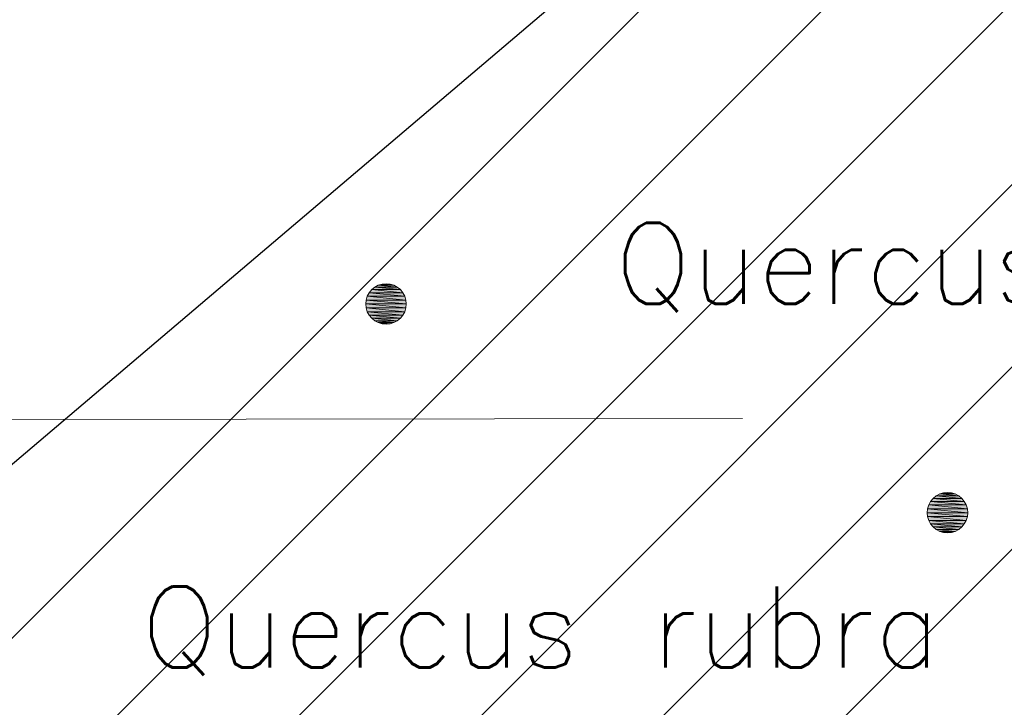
# Model space of a CAD drawing. Header units: metres. Extents: x 102764 to 106916, y 385369 to 392749.
# Tile 32 of 77: x 102847.05 to 102859.18, y 385584.98 to 385593.45. Entities that reach past the tile are written whole.
import ezdxf
from ezdxf.enums import TextEntityAlignment as Align

# ---------------------------------------------------------------- set-up
doc = ezdxf.new("R2010")
doc.units = ezdxf.units.M
for name, color, linetype, lineweight in [('0-BEPLANTING', 14, 'Continuous', 30), ('0-GRAS OM SPORTVELDEN', 2, 'Continuous', 30), ('0-GRAS SPORTVELDEN', 3, 'Continuous', 30), ('B-WE-GW-TALUD_KRUIN-G', 70, 'Continuous', 13), ('Bomen', 84, 'Continuous', 0), ('Boomsoort', 10, 'Continuous', 0)]:
    doc.layers.add(name, color=color, linetype=linetype, lineweight=lineweight)
doc.styles.get("Standard").update_dxf_attribs({"font": 'NLCS-ISO.ttf'})
doc.styles.add('Style-txt', font='txt.shx')
doc.dimstyles.get("Standard").update_dxf_attribs({"dimtxt": 0.18, "dimasz": 0.18, "dimexe": 0.18, "dimexo": 0.0625, "dimgap": 0.09, "dimtad": 0, "dimtih": 1, "dimtoh": 1, "dimdec": 4, "dimzin": 0, "dimdsep": 46, "dimtxsty": 'Standard', "dimcen": 0.09, "dimadec": 0, "dimazin": 0, "dimtfac": 1, "dimtdec": 4, "dimtofl": 0, "dimtmove": 0, "dimatfit": 3, "dimfxl": 1, "dimtolj": 1, "dimtzin": 0, "dimarcsym": 0})
pattern_1 = [(45, (0, 0), (-1.122532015, 1.122532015), [])]

# ---------------------------------------------------------------- blocks, each defined once
blk = doc.blocks.new('MPOLYGON_34')
at = {"layer": 'Bomen', "flags": 128}
for points in [[(102851.39, 385590.126), (102851.358, 385590.088), (102851.774, 385590.088)], [(102851.427, 385590.157), (102851.39, 385590.126), (102851.743, 385590.126)], [(102851.39, 385590.126), (102851.743, 385590.126), (102851.774, 385590.088)], [(102851.471, 385590.18), (102851.427, 385590.157), (102851.705, 385590.157)], [(102851.427, 385590.157), (102851.705, 385590.157), (102851.743, 385590.126)], [(102851.518, 385590.195), (102851.471, 385590.18), (102851.662, 385590.18)], [(102851.471, 385590.18), (102851.662, 385590.18), (102851.705, 385590.157)], [(102851.566, 385590.199), (102851.518, 385590.195), (102851.615, 385590.195)], [(102851.518, 385590.195), (102851.615, 385590.195), (102851.662, 385590.18)], [(102851.321, 385589.998), (102851.316, 385589.949), (102851.816, 385589.949)], [(102851.335, 385590.045), (102851.321, 385589.998), (102851.812, 385589.998)], [(102851.321, 385589.998), (102851.812, 385589.998), (102851.816, 385589.949)], [(102851.358, 385590.088), (102851.335, 385590.045), (102851.797, 385590.045)], [(102851.335, 385590.045), (102851.797, 385590.045), (102851.812, 385589.998)], [(102851.358, 385590.088), (102851.774, 385590.088), (102851.797, 385590.045)], [(102851.316, 385589.949), (102851.321, 385589.901), (102851.812, 385589.901)], [(102851.316, 385589.949), (102851.816, 385589.949), (102851.812, 385589.901)], [(102851.321, 385589.901), (102851.335, 385589.854), (102851.797, 385589.854)], [(102851.321, 385589.901), (102851.812, 385589.901), (102851.797, 385589.854)], [(102851.335, 385589.854), (102851.358, 385589.811), (102851.774, 385589.811)], [(102851.335, 385589.854), (102851.797, 385589.854), (102851.774, 385589.811)], [(102851.358, 385589.811), (102851.39, 385589.773), (102851.743, 385589.773)], [(102851.358, 385589.811), (102851.774, 385589.811), (102851.743, 385589.773)], [(102851.39, 385589.773), (102851.427, 385589.742), (102851.705, 385589.742)], [(102851.39, 385589.773), (102851.743, 385589.773), (102851.705, 385589.742)], [(102851.427, 385589.742), (102851.471, 385589.719), (102851.662, 385589.719)], [(102851.427, 385589.742), (102851.705, 385589.742), (102851.662, 385589.719)], [(102851.471, 385589.719), (102851.518, 385589.704), (102851.615, 385589.704)], [(102851.471, 385589.719), (102851.662, 385589.719), (102851.615, 385589.704)], [(102851.518, 385589.704), (102851.615, 385589.704), (102851.566, 385589.699)]]:
    blk.add_lwpolyline(points, close=True, dxfattribs=at)
at = {"layer": 'Bomen', "color": 74, "true_color": 0x55aa00, "flags": 128}
for points in [[(102851.358, 385590.088), (102851.39, 385590.126)], [(102851.39, 385590.126), (102851.427, 385590.157)], [(102851.427, 385590.157), (102851.471, 385590.18)], [(102851.471, 385590.18), (102851.518, 385590.195)], [(102851.518, 385590.195), (102851.566, 385590.199)], [(102851.566, 385590.199), (102851.615, 385590.195)], [(102851.615, 385590.195), (102851.662, 385590.18)], [(102851.662, 385590.18), (102851.705, 385590.157)], [(102851.705, 385590.157), (102851.743, 385590.126)], [(102851.743, 385590.126), (102851.774, 385590.088)], [(102851.316, 385589.949), (102851.321, 385589.998)], [(102851.321, 385589.998), (102851.335, 385590.045)], [(102851.335, 385590.045), (102851.358, 385590.088)], [(102851.774, 385590.088), (102851.797, 385590.045)], [(102851.797, 385590.045), (102851.812, 385589.998)], [(102851.812, 385589.998), (102851.816, 385589.949)], [(102851.321, 385589.901), (102851.316, 385589.949)], [(102851.335, 385589.854), (102851.321, 385589.901)], [(102851.812, 385589.901), (102851.797, 385589.854)], [(102851.816, 385589.949), (102851.812, 385589.901)], [(102851.358, 385589.811), (102851.335, 385589.854)], [(102851.39, 385589.773), (102851.358, 385589.811)], [(102851.427, 385589.742), (102851.39, 385589.773)], [(102851.743, 385589.773), (102851.705, 385589.742)], [(102851.774, 385589.811), (102851.743, 385589.773)], [(102851.797, 385589.854), (102851.774, 385589.811)], [(102851.471, 385589.719), (102851.427, 385589.742)], [(102851.518, 385589.704), (102851.471, 385589.719)], [(102851.566, 385589.699), (102851.518, 385589.704)], [(102851.615, 385589.704), (102851.566, 385589.699)], [(102851.662, 385589.719), (102851.615, 385589.704)], [(102851.705, 385589.742), (102851.662, 385589.719)]]:
    blk.add_lwpolyline(points, dxfattribs=at)
at = {"layer": 'Bomen'}
for points in [[(102851.39, 385590.126), (102851.358, 385590.088), (102851.774, 385590.088)], [(102851.427, 385590.157), (102851.39, 385590.126), (102851.743, 385590.126)], [(102851.39, 385590.126), (102851.743, 385590.126), (102851.774, 385590.088)], [(102851.471, 385590.18), (102851.427, 385590.157), (102851.705, 385590.157)], [(102851.427, 385590.157), (102851.705, 385590.157), (102851.743, 385590.126)], [(102851.518, 385590.195), (102851.471, 385590.18), (102851.662, 385590.18)], [(102851.471, 385590.18), (102851.662, 385590.18), (102851.705, 385590.157)], [(102851.566, 385590.199), (102851.518, 385590.195), (102851.615, 385590.195)], [(102851.518, 385590.195), (102851.615, 385590.195), (102851.662, 385590.18)], [(102851.321, 385589.998), (102851.316, 385589.949), (102851.816, 385589.949)], [(102851.335, 385590.045), (102851.321, 385589.998), (102851.812, 385589.998)], [(102851.321, 385589.998), (102851.812, 385589.998), (102851.816, 385589.949)], [(102851.358, 385590.088), (102851.335, 385590.045), (102851.797, 385590.045)], [(102851.335, 385590.045), (102851.797, 385590.045), (102851.812, 385589.998)], [(102851.358, 385590.088), (102851.774, 385590.088), (102851.797, 385590.045)]]:
    blk.add_solid(points, dxfattribs=at)
at = {"layer": 'Bomen', "extrusion": (0, 0, -1)}
for points in [[(-102851.316, 385589.949), (-102851.321, 385589.901), (-102851.812, 385589.901)], [(-102851.316, 385589.949), (-102851.816, 385589.949), (-102851.812, 385589.901)], [(-102851.321, 385589.901), (-102851.335, 385589.854), (-102851.797, 385589.854)], [(-102851.321, 385589.901), (-102851.812, 385589.901), (-102851.797, 385589.854)], [(-102851.335, 385589.854), (-102851.358, 385589.811), (-102851.774, 385589.811)], [(-102851.335, 385589.854), (-102851.797, 385589.854), (-102851.774, 385589.811)], [(-102851.358, 385589.811), (-102851.39, 385589.773), (-102851.743, 385589.773)], [(-102851.358, 385589.811), (-102851.774, 385589.811), (-102851.743, 385589.773)], [(-102851.39, 385589.773), (-102851.427, 385589.742), (-102851.705, 385589.742)], [(-102851.39, 385589.773), (-102851.743, 385589.773), (-102851.705, 385589.742)], [(-102851.427, 385589.742), (-102851.471, 385589.719), (-102851.662, 385589.719)], [(-102851.427, 385589.742), (-102851.705, 385589.742), (-102851.662, 385589.719)], [(-102851.471, 385589.719), (-102851.518, 385589.704), (-102851.615, 385589.704)], [(-102851.471, 385589.719), (-102851.662, 385589.719), (-102851.615, 385589.704)], [(-102851.518, 385589.704), (-102851.615, 385589.704), (-102851.566, 385589.699)]]:
    blk.add_solid(points, dxfattribs=at)
blk = doc.blocks.new('MPOLYGON_53')
at = {"layer": 'Bomen', "flags": 128}
for points in [[(102858.345, 385587.585), (102858.308, 385587.554), (102858.661, 385587.554)], [(102858.389, 385587.608), (102858.345, 385587.585), (102858.623, 385587.585)], [(102858.345, 385587.585), (102858.623, 385587.585), (102858.661, 385587.554)], [(102858.436, 385587.623), (102858.389, 385587.608), (102858.58, 385587.608)], [(102858.389, 385587.608), (102858.58, 385587.608), (102858.623, 385587.585)], [(102858.484, 385587.627), (102858.436, 385587.623), (102858.533, 385587.623)], [(102858.436, 385587.623), (102858.533, 385587.623), (102858.58, 385587.608)], [(102858.253, 385587.473), (102858.239, 385587.426), (102858.729, 385587.426)], [(102858.276, 385587.516), (102858.253, 385587.473), (102858.715, 385587.473)], [(102858.253, 385587.473), (102858.715, 385587.473), (102858.729, 385587.426)], [(102858.308, 385587.554), (102858.276, 385587.516), (102858.692, 385587.516)], [(102858.276, 385587.516), (102858.692, 385587.516), (102858.715, 385587.473)], [(102858.308, 385587.554), (102858.661, 385587.554), (102858.692, 385587.516)], [(102858.239, 385587.426), (102858.234, 385587.377), (102858.734, 385587.377)], [(102858.234, 385587.377), (102858.239, 385587.329), (102858.729, 385587.329)], [(102858.234, 385587.377), (102858.734, 385587.377), (102858.729, 385587.329)], [(102858.239, 385587.426), (102858.729, 385587.426), (102858.734, 385587.377)], [(102858.239, 385587.329), (102858.253, 385587.282), (102858.715, 385587.282)], [(102858.239, 385587.329), (102858.729, 385587.329), (102858.715, 385587.282)], [(102858.253, 385587.282), (102858.276, 385587.238), (102858.692, 385587.238)], [(102858.253, 385587.282), (102858.715, 385587.282), (102858.692, 385587.238)], [(102858.276, 385587.238), (102858.308, 385587.201), (102858.661, 385587.201)], [(102858.276, 385587.238), (102858.692, 385587.238), (102858.661, 385587.201)], [(102858.308, 385587.201), (102858.345, 385587.169), (102858.623, 385587.169)], [(102858.308, 385587.201), (102858.661, 385587.201), (102858.623, 385587.169)], [(102858.345, 385587.169), (102858.389, 385587.146), (102858.58, 385587.146)], [(102858.345, 385587.169), (102858.623, 385587.169), (102858.58, 385587.146)], [(102858.389, 385587.146), (102858.436, 385587.132), (102858.533, 385587.132)], [(102858.389, 385587.146), (102858.58, 385587.146), (102858.533, 385587.132)], [(102858.436, 385587.132), (102858.533, 385587.132), (102858.484, 385587.127)]]:
    blk.add_lwpolyline(points, close=True, dxfattribs=at)
at = {"layer": 'Bomen', "color": 74, "true_color": 0x55aa00, "flags": 128}
for points in [[(102858.308, 385587.554), (102858.345, 385587.585)], [(102858.345, 385587.585), (102858.389, 385587.608)], [(102858.389, 385587.608), (102858.436, 385587.623)], [(102858.436, 385587.623), (102858.484, 385587.627)], [(102858.484, 385587.627), (102858.533, 385587.623)], [(102858.533, 385587.623), (102858.58, 385587.608)], [(102858.58, 385587.608), (102858.623, 385587.585)], [(102858.623, 385587.585), (102858.661, 385587.554)], [(102858.239, 385587.426), (102858.253, 385587.473)], [(102858.253, 385587.473), (102858.276, 385587.516)], [(102858.276, 385587.516), (102858.308, 385587.554)], [(102858.661, 385587.554), (102858.692, 385587.516)], [(102858.692, 385587.516), (102858.715, 385587.473)], [(102858.715, 385587.473), (102858.729, 385587.426)], [(102858.234, 385587.377), (102858.239, 385587.426)], [(102858.239, 385587.329), (102858.234, 385587.377)], [(102858.253, 385587.282), (102858.239, 385587.329)], [(102858.729, 385587.329), (102858.715, 385587.282)], [(102858.729, 385587.426), (102858.734, 385587.377)], [(102858.734, 385587.377), (102858.729, 385587.329)], [(102858.276, 385587.238), (102858.253, 385587.282)], [(102858.308, 385587.201), (102858.276, 385587.238)], [(102858.345, 385587.169), (102858.308, 385587.201)], [(102858.661, 385587.201), (102858.623, 385587.169)], [(102858.692, 385587.238), (102858.661, 385587.201)], [(102858.715, 385587.282), (102858.692, 385587.238)], [(102858.389, 385587.146), (102858.345, 385587.169)], [(102858.436, 385587.132), (102858.389, 385587.146)], [(102858.484, 385587.127), (102858.436, 385587.132)], [(102858.533, 385587.132), (102858.484, 385587.127)], [(102858.58, 385587.146), (102858.533, 385587.132)], [(102858.623, 385587.169), (102858.58, 385587.146)]]:
    blk.add_lwpolyline(points, dxfattribs=at)
at = {"layer": 'Bomen'}
for points in [[(102858.345, 385587.585), (102858.308, 385587.554), (102858.661, 385587.554)], [(102858.389, 385587.608), (102858.345, 385587.585), (102858.623, 385587.585)], [(102858.345, 385587.585), (102858.623, 385587.585), (102858.661, 385587.554)], [(102858.436, 385587.623), (102858.389, 385587.608), (102858.58, 385587.608)], [(102858.389, 385587.608), (102858.58, 385587.608), (102858.623, 385587.585)], [(102858.484, 385587.627), (102858.436, 385587.623), (102858.533, 385587.623)], [(102858.436, 385587.623), (102858.533, 385587.623), (102858.58, 385587.608)], [(102858.253, 385587.473), (102858.239, 385587.426), (102858.729, 385587.426)], [(102858.276, 385587.516), (102858.253, 385587.473), (102858.715, 385587.473)], [(102858.253, 385587.473), (102858.715, 385587.473), (102858.729, 385587.426)], [(102858.308, 385587.554), (102858.276, 385587.516), (102858.692, 385587.516)], [(102858.276, 385587.516), (102858.692, 385587.516), (102858.715, 385587.473)], [(102858.308, 385587.554), (102858.661, 385587.554), (102858.692, 385587.516)], [(102858.239, 385587.426), (102858.234, 385587.377), (102858.734, 385587.377)], [(102858.239, 385587.426), (102858.729, 385587.426), (102858.734, 385587.377)]]:
    blk.add_solid(points, dxfattribs=at)
at = {"layer": 'Bomen', "extrusion": (0, 0, -1)}
for points in [[(-102858.234, 385587.377), (-102858.239, 385587.329), (-102858.729, 385587.329)], [(-102858.234, 385587.377), (-102858.734, 385587.377), (-102858.729, 385587.329)], [(-102858.239, 385587.329), (-102858.253, 385587.282), (-102858.715, 385587.282)], [(-102858.239, 385587.329), (-102858.729, 385587.329), (-102858.715, 385587.282)], [(-102858.253, 385587.282), (-102858.276, 385587.238), (-102858.692, 385587.238)], [(-102858.253, 385587.282), (-102858.715, 385587.282), (-102858.692, 385587.238)], [(-102858.276, 385587.238), (-102858.308, 385587.201), (-102858.661, 385587.201)], [(-102858.276, 385587.238), (-102858.692, 385587.238), (-102858.661, 385587.201)], [(-102858.308, 385587.201), (-102858.345, 385587.169), (-102858.623, 385587.169)], [(-102858.308, 385587.201), (-102858.661, 385587.201), (-102858.623, 385587.169)], [(-102858.345, 385587.169), (-102858.389, 385587.146), (-102858.58, 385587.146)], [(-102858.345, 385587.169), (-102858.623, 385587.169), (-102858.58, 385587.146)], [(-102858.389, 385587.146), (-102858.436, 385587.132), (-102858.533, 385587.132)], [(-102858.389, 385587.146), (-102858.58, 385587.146), (-102858.533, 385587.132)], [(-102858.436, 385587.132), (-102858.533, 385587.132), (-102858.484, 385587.127)]]:
    blk.add_solid(points, dxfattribs=at)

msp = doc.modelspace()

# ---------------------------------------------------------------- hatches: boundary and pattern name
at = {"layer": '0-BEPLANTING'}
h = msp.add_hatch(dxfattribs=at)
h.set_pattern_fill('ANSI31', color=256, scale=0.1, pattern_type=2)
h.set_pattern_definition(pattern_1)
h.paths.add_polyline_path([(102918.746, 385608.402), (102909.294, 385619.239), (102881.276, 385599.316), (102838.319, 385569.049), (102820.082, 385556.014), (102816.237, 385555.902), (102814.861, 385551.109), (102813.362, 385551.437), (102812.683, 385551.963), (102812.48, 385552.795), (102816.56, 385560.078), (102817.836, 385561.522), (102819.588, 385563.372), (102821.48, 385565.471), (102827.775, 385571.522), (102838.282, 385580.603), (102878.42, 385614.696), (102886.128, 385621.044), (102892.566, 385625.728), (102896.717, 385628.031), (102900.101, 385628.834), (102903.089, 385628.86), (102907.973, 385628.079), (102912.732, 385626.661), (102926.009, 385614.004), (102930.719, 385608.918), (102935.685, 385603.402), (102935.412, 385603.156), (102938.187, 385598.083), (102938.719, 385598.556), (102940.716, 385596.313), (102937.554, 385593.256), (102938.814, 385590.29), (102936.684, 385589.484), (102935.107, 385588.097), (102932.801, 385590.719), (102934.388, 385592.064), (102931.618, 385595.269), (102930.679, 385595.491)])
at = {"layer": '0-GRAS OM SPORTVELDEN'}
h = msp.add_hatch(dxfattribs=at)
h.set_pattern_fill('ANSI31', color=256, scale=0.1, pattern_type=2)
h.set_pattern_definition(pattern_1)
h.paths.add_polyline_path([(102818.791, 385548.949), (102852.278, 385571.403), (102852.01, 385571.785), (102854.779, 385573.705), (102854.814, 385573.652), (102861.062, 385577.84), (102860.385, 385578.85), (102881.086, 385592.66), (102881.167, 385592.518), (102896.08, 385602.431), (102896.914, 385602.263), (102909.187, 385610.579), (102923.796, 385590.802), (102929.331, 385582.511), (102934.801, 385587.158), (102931.012, 385591.433), (102931.276, 385592.035), (102929.878, 385593.618), (102930.103, 385593.841), (102930.032, 385593.925), (102931.181, 385594.899), (102909.294, 385619.239), (102881.276, 385599.316), (102838.319, 385569.049), (102820.082, 385556.014), (102816.237, 385555.902), (102814.84, 385551.034), (102812.576, 385547.764, -0.726153), (102812.495, 385547.491), (102812.974, 385528.325), (102813.041, 385528.155), (102816.469, 385527.44), (102818.068, 385526.567), (102822.382, 385519.43), (102821.821, 385517.397), (102814.349, 385509.985), (102796.54, 385489.58), (102794.334, 385486.508), (102788.775, 385481.052), (102788.156, 385479.85), (102788.67, 385479.002), (102801.053, 385467.084), (102815.174, 385452.172), (102826.761, 385439.809), (102827.671, 385438.032), (102827.121, 385437.148), (102825.905, 385437.027), (102813.245, 385450.579), (102798.973, 385465.496), (102785.346, 385480.995), (102782.926, 385479.23), (102796.455, 385464.752), (102811.312, 385448.73), (102825.2, 385434.526), (102847.479, 385409.915), (102881.866, 385372.633), (102883.513, 385371.034), (102883.291, 385374.79), (102881.245, 385378.781), (102880.025, 385378.039), (102865.405, 385393.604), (102849.434, 385411.265), (102832.663, 385429.09), (102828.285, 385434.268), (102828.28, 385435.332), (102829.357, 385436.2), (102830.739, 385436.088), (102833.6, 385432.841), (102846.94, 385418.017), (102849.762, 385413.887), (102866.63, 385396.138), (102881.926, 385380.232), (102881.245, 385378.781), (102883.291, 385374.79), (102883.821, 385376.734), (102886.501, 385380.319), (102894.916, 385388.491), (102918.544, 385410.094), (102930.46, 385420.996), (102948.56, 385437.721), (102950.222, 385438.966), (102951.51, 385438.159), (102962.401, 385448.358), (102961.56, 385449.648), (102966.041, 385454.541), (102965.418, 385455.643), (102961.232, 385460.655), (102951.229, 385472.387), (102951.863, 385473.45), (102935.309, 385493.196), (102935.309, 385493.935), (102935.936, 385494.999), (102937.676, 385495.522), (102944.945, 385487.085), (102955.765, 385474.446), (102965.912, 385463.906), (102967.187, 385462.84), (102968.5, 385463.364), (102973.776, 385468.073), (102986.067, 385479.157), (102987.24, 385480.371), (102987.085, 385482.054), (102979.568, 385491.432), (102977.122, 385494.758), (102977.122, 385496.261), (102977.372, 385497.48), (102978.744, 385497.394), (102979.547, 385496.923), (102980.796, 385497.944), (102980.612, 385498.163), (102977.66, 385501.169), (102976.901, 385502.018), (102977.148, 385502.385), (102973.622, 385506.043), (102973.425, 385505.789), (102972.083, 385507.297), (102971.145, 385506.35), (102963.18, 385514.877), (102959.38, 385511.427), (102958.539, 385512.315), (102953.802, 385507.937), (102943.631, 385518.966), (102943.655, 385519.032), (102938.436, 385524.6), (102916.808, 385510.082), (102917.924, 385508.232), (102915.274, 385506.396), (102914.855, 385506.983), (102894.022, 385487.894), (102894.354, 385487.471), (102894.207, 385487.337), (102894.264, 385487.289), (102891.838, 385485.058), (102891.409, 385485.48), (102886.046, 385480.597), (102886.118, 385480.519), (102885.858, 385480.281), (102885.987, 385480.141), (102874.113, 385469.245), (102873.921, 385469.471), (102873.921, 385469.408), (102872.611, 385470.679), (102884.883, 385481.892), (102885.04, 385481.715), (102889.495, 385485.76), (102889.63, 385486.735), (102892.547, 385489.33), (102893.556, 385489.476), (102913.987, 385508.294), (102913.271, 385509.279), (102913.075, 385509.178), (102912.774, 385509.54), (102913.749, 385510.201), (102908.677, 385517.663), (102888.628, 385504.311), (102863.979, 385487.694), (102862.893, 385484.219), (102861.309, 385484.754), (102862.508, 385488.604), (102881.349, 385501.33), (102880.306, 385502.691), (102859.193, 385488.568), (102854.143, 385495.406), (102853.653, 385495.124), (102850.267, 385499.672), (102850.71, 385500.038), (102845.124, 385507.729), (102831.135, 385528.424)])
h.paths.add_polyline_path([(102827.983, 385515.027), (102828.646, 385514.354), (102848.05, 385492.873), (102866.736, 385472.088), (102867.394, 385471.373), (102866.72, 385470.72), (102852.697, 385457.759), (102847.226, 385452.716), (102831.991, 385438.718), (102831.257, 385438.066), (102830.602, 385438.785), (102811.031, 385458.915), (102791.511, 385478.987), (102790.804, 385479.728), (102791.543, 385480.453), (102806.546, 385494.682), (102811.942, 385499.791), (102827.162, 385514.304)], flags=17)
h.paths.add_polyline_path([(102865.094, 385460.772), (102864.948, 385460.625), (102865.002, 385460.568), (102862.755, 385458.546), (102862.704, 385458.57), (102862.532, 385458.428), (102861.695, 385459.302), (102864.264, 385461.677)], flags=17)
h.paths.add_polyline_path([(102913.884, 385500.53), (102914.627, 385501.162), (102915.31, 385500.438), (102920.544, 385494.733), (102922.458, 385492.631), (102929.932, 385484.442), (102933.645, 385480.461), (102938.741, 385475.025), (102942.574, 385470.821), (102950.052, 385462.691), (102951.526, 385461.141), (102957.179, 385454.932), (102957.885, 385454.181), (102957.162, 385453.533), (102920.836, 385420.146), (102885.046, 385387.253), (102884.347, 385386.601), (102883.764, 385387.205), (102878.334, 385393.069), (102876.653, 385394.918), (102869.173, 385403.019), (102865.365, 385407.064), (102860.344, 385412.553), (102856.622, 385416.652), (102849.182, 385424.725), (102847.023, 385427.058), (102841.716, 385432.743), (102841.081, 385433.478), (102841.708, 385434.055), (102877.67, 385467.136)], flags=17)
h = msp.add_hatch(dxfattribs=at)
h.set_pattern_fill('ANSI31', color=256, scale=0.1, pattern_type=2)
h.set_pattern_definition(pattern_1)
h.paths.add_polyline_path([(102819.779, 385548.796), (102820.156, 385548.031), (102822.287, 385544.492, -0.476184), (102823.04, 385543.88, -0.175274), (102822.895, 385543.48), (102831.854, 385528.596), (102842.328, 385513.07), (102848.243, 385504.628), (102859.333, 385489.5), (102886.589, 385507.741), (102923.685, 385532.573), (102923.768, 385532.484), (102948.569, 385549.115), (102937.623, 385567.186), (102936.457, 385569.096), (102922.775, 385589.711), (102908.906, 385608.514), (102890.312, 385596.07), (102891.589, 385594.029), (102884.085, 385589.005), (102882.744, 385591.024), (102857.841, 385574.365), (102857.985, 385574.119), (102857.948, 385574.093), (102859.17, 385572.213), (102852.215, 385567.567), (102851.008, 385569.375), (102850.427, 385568.99), (102850.273, 385569.196)])
h.paths.add_polyline_path([(102866.307, 385575.746), (102906.858, 385603.134), (102907.696, 385603.686), (102908.207, 385602.854), (102912.512, 385596.453), (102914.351, 385593.712), (102920.476, 385584.549), (102923.551, 385580.054), (102927.695, 385573.875), (102930.774, 385569.229), (102936.863, 385560.063), (102938.43, 385557.776), (102942.93, 385551.053), (102942.926, 385551.032), (102943.464, 385550.202), (102942.691, 385549.674), (102902.103, 385522.324), (102861.401, 385494.978), (102860.54, 385494.416), (102860.065, 385495.169), (102855.391, 385502.122), (102854.004, 385504.168), (102847.78, 385513.446), (102844.897, 385517.663, -0.602807), (102844.31, 385517.973, -0.249923), (102844.476, 385518.284), (102840.746, 385523.848, -0.599716), (102840.162, 385524.16, -0.250215), (102840.329, 385524.472), (102837.467, 385528.75), (102831.347, 385537.906), (102829.889, 385540.132), (102825.325, 385546.955), (102824.79, 385547.809), (102825.554, 385548.33)], flags=17)
h.paths.add_polyline_path([(102852.101, 385498.478), (102857.951, 385498.478), (102857.951, 385499.828), (102852.101, 385499.828)], flags=9)

# ---------------------------------------------------------------- linework, layer by layer
at = {"layer": '0-GRAS SPORTVELDEN'}
msp.add_3dface([(102824.79, 385547.809), (102860.54, 385494.416), (102943.464, 385550.202), (102907.696, 385603.686)], dxfattribs=at)
at = {"layer": 'B-WE-GW-TALUD_KRUIN-G', "flags": 128}
msp.add_lwpolyline([(102878.42, 385614.696), (102838.282, 385580.603), (102827.775, 385571.522), (102821.48, 385565.471), (102819.588, 385563.372), (102817.836, 385561.522), (102816.56, 385560.078), (102812.54, 385552.902), (102811.756, 385552.711), (102811.094, 385553.06), (102810.678, 385553.691), (102810.862, 385554.703)], dxfattribs=at)
at = {"layer": 'Defpoints', "flags": 128}
msp.add_lwpolyline([(102878.42, 385614.696), (102838.282, 385580.603), (102827.775, 385571.522), (102821.48, 385565.471), (102819.588, 385563.372), (102817.836, 385561.522), (102816.56, 385560.078), (102812.48, 385552.795), (102812.683, 385551.963), (102813.362, 385551.437), (102814.765, 385551.054), (102814.765, 385551.109), (102814.861, 385551.109), (102816.237, 385555.902), (102820.082, 385556.014), (102838.319, 385569.049), (102881.276, 385599.316)], dxfattribs=at)
at = {"layer": 'Defpoints'}
msp.add_rational_spline([(102818.791, 385548.949), (102835.535, 385560.176), (102852.278, 385571.403), (102852.144, 385571.594), (102852.01, 385571.785), (102853.395, 385572.745), (102854.779, 385573.705), (102854.797, 385573.678), (102854.814, 385573.652), (102857.938, 385575.746), (102861.062, 385577.84), (102860.723, 385578.345), (102860.385, 385578.85), (102870.736, 385585.755), (102881.086, 385592.66), (102881.127, 385592.589), (102881.167, 385592.518), (102888.624, 385597.475), (102896.08, 385602.431), (102896.497, 385602.347), (102896.914, 385602.263), (102903.051, 385606.421), (102909.187, 385610.579), (102916.492, 385600.691), (102923.796, 385590.802), (102926.564, 385586.656), (102929.331, 385582.511), (102932.066, 385584.834), (102934.801, 385587.158), (102932.907, 385589.296), (102931.012, 385591.433), (102931.144, 385591.734), (102931.276, 385592.035), (102930.577, 385592.827), (102929.878, 385593.618), (102929.99, 385593.729), (102930.103, 385593.841), (102930.067, 385593.883), (102930.032, 385593.925), (102930.606, 385594.412), (102931.181, 385594.899), (102920.238, 385607.069), (102909.294, 385619.239), (102895.285, 385609.278), (102881.276, 385599.316), (102859.798, 385584.182), (102838.319, 385569.049), (102829.201, 385562.531), (102820.082, 385556.014), (102818.159, 385555.958), (102816.237, 385555.902), (102815.538, 385553.468), (102814.84, 385551.034), (102813.708, 385549.399), (102812.576, 385547.764), (102812.666, 385547.702), (102812.635, 385547.598), (102812.604, 385547.494), (102812.495, 385547.491), (102812.734, 385537.908), (102812.974, 385528.325), (102813.008, 385528.24), (102813.041, 385528.155), (102814.755, 385527.797), (102816.469, 385527.44), (102817.269, 385527.003), (102818.068, 385526.567), (102820.225, 385522.998), (102822.382, 385519.43), (102822.102, 385518.414), (102821.821, 385517.397), (102818.085, 385513.691), (102814.349, 385509.985), (102805.445, 385499.782), (102796.54, 385489.58), (102795.437, 385488.044), (102794.334, 385486.508), (102791.554, 385483.78), (102788.775, 385481.052), (102788.466, 385480.451), (102788.156, 385479.85), (102788.413, 385479.426), (102788.67, 385479.002), (102794.862, 385473.043), (102801.053, 385467.084), (102808.114, 385459.628), (102815.174, 385452.172), (102820.968, 385445.991), (102826.761, 385439.809), (102827.216, 385438.921), (102827.671, 385438.032), (102827.396, 385437.59), (102827.121, 385437.148), (102826.513, 385437.088), (102825.905, 385437.027), (102819.575, 385443.803), (102813.245, 385450.579), (102806.109, 385458.037), (102798.973, 385465.496), (102792.16, 385473.246), (102785.346, 385480.995), (102784.136, 385480.112), (102782.926, 385479.23), (102789.691, 385471.991), (102796.455, 385464.752), (102803.884, 385456.741), (102811.312, 385448.73), (102818.256, 385441.628), (102825.2, 385434.526), (102836.34, 385422.22), (102847.479, 385409.915), (102864.673, 385391.274), (102881.866, 385372.633), (102882.69, 385371.833), (102883.513, 385371.034), (102883.402, 385372.912), (102883.291, 385374.79), (102882.268, 385376.785), (102881.245, 385378.781), (102880.635, 385378.41), (102880.025, 385378.039), (102872.715, 385385.822), (102865.405, 385393.604), (102857.42, 385402.434), (102849.434, 385411.265), (102841.049, 385420.177), (102832.663, 385429.09), (102830.474, 385431.679), (102828.285, 385434.268), (102828.283, 385434.8), (102828.28, 385435.332), (102828.819, 385435.766), (102829.357, 385436.2), (102830.048, 385436.144), (102830.739, 385436.088), (102832.17, 385434.465), (102833.6, 385432.841), (102840.27, 385425.429), (102846.94, 385418.017), (102848.351, 385415.952), (102849.762, 385413.887), (102858.196, 385405.013), (102866.63, 385396.138), (102874.278, 385388.185), (102881.926, 385380.232), (102881.586, 385379.507), (102881.245, 385378.781), (102882.268, 385376.785), (102883.291, 385374.79), (102883.556, 385375.762), (102883.821, 385376.734), (102885.161, 385378.526), (102886.501, 385380.319), (102890.709, 385384.405), (102894.916, 385388.491), (102906.73, 385399.292), (102918.544, 385410.094), (102924.502, 385415.545), (102930.46, 385420.996), (102939.51, 385429.358), (102948.56, 385437.721), (102949.391, 385438.344), (102950.222, 385438.966), (102950.866, 385438.562), (102951.51, 385438.159), (102956.956, 385443.258), (102962.401, 385448.358), (102961.981, 385449.003), (102961.56, 385449.648), (102963.801, 385452.095), (102966.041, 385454.541), (102965.73, 385455.092), (102965.418, 385455.643), (102963.325, 385458.149), (102961.232, 385460.655), (102956.231, 385466.521), (102951.229, 385472.387), (102951.546, 385472.919), (102951.863, 385473.45), (102943.586, 385483.323), (102935.309, 385493.196), (102935.309, 385493.566), (102935.309, 385493.935), (102935.623, 385494.467), (102935.936, 385494.999), (102936.806, 385495.26), (102937.676, 385495.522), (102941.311, 385491.303), (102944.945, 385487.085), (102950.355, 385480.765), (102955.765, 385474.446), (102960.839, 385469.176), (102965.912, 385463.906), (102966.55, 385463.373), (102967.187, 385462.84), (102967.844, 385463.102), (102968.5, 385463.364), (102971.138, 385465.719), (102973.776, 385468.073), (102979.922, 385473.615), (102986.067, 385479.157), (102986.654, 385479.764), (102987.24, 385480.371), (102987.163, 385481.213), (102987.085, 385482.054), (102983.327, 385486.743), (102979.568, 385491.432), (102978.345, 385493.095), (102977.122, 385494.758), (102977.122, 385495.509), (102977.122, 385496.261), (102977.247, 385496.871), (102977.372, 385497.48), (102978.058, 385497.437), (102978.744, 385497.394), (102979.146, 385497.159), (102979.547, 385496.923), (102980.171, 385497.434), (102980.796, 385497.944), (102980.704, 385498.054), (102980.612, 385498.163), (102979.136, 385499.666), (102977.66, 385501.169), (102977.281, 385501.594), (102976.901, 385502.018), (102977.025, 385502.202), (102977.148, 385502.385), (102975.385, 385504.214), (102973.622, 385506.043), (102973.523, 385505.916), (102973.425, 385505.789), (102972.754, 385506.543), (102972.083, 385507.297), (102971.614, 385506.823), (102971.145, 385506.35), (102967.163, 385510.613), (102963.18, 385514.877), (102961.28, 385513.152), (102959.38, 385511.427), (102958.96, 385511.871), (102958.539, 385512.315), (102956.171, 385510.126), (102953.802, 385507.937), (102948.717, 385513.452), (102943.631, 385518.966), (102943.643, 385518.999), (102943.655, 385519.032), (102941.046, 385521.816), (102938.436, 385524.6), (102927.622, 385517.341), (102916.808, 385510.082), (102917.366, 385509.157), (102917.924, 385508.232), (102916.599, 385507.314), (102915.274, 385506.396), (102915.065, 385506.689), (102914.855, 385506.983), (102904.439, 385497.438), (102894.022, 385487.894), (102894.188, 385487.682), (102894.354, 385487.471), (102894.281, 385487.404), (102894.207, 385487.337), (102894.236, 385487.313), (102894.264, 385487.289), (102893.051, 385486.174), (102891.838, 385485.058), (102891.623, 385485.269), (102891.409, 385485.48), (102888.727, 385483.039), (102886.046, 385480.597), (102886.082, 385480.558), (102886.118, 385480.519), (102885.988, 385480.4), (102885.858, 385480.281), (102885.922, 385480.211), (102885.987, 385480.141), (102880.05, 385474.693), (102874.113, 385469.245), (102874.017, 385469.358), (102873.921, 385469.471), (102873.921, 385469.44), (102873.921, 385469.408), (102873.266, 385470.044), (102872.611, 385470.679), (102878.747, 385476.285), (102884.883, 385481.892), (102884.962, 385481.803), (102885.04, 385481.715), (102887.268, 385483.737), (102889.495, 385485.76), (102889.563, 385486.247), (102889.63, 385486.735), (102891.089, 385488.032), (102892.547, 385489.33), (102893.052, 385489.403), (102893.556, 385489.476), (102903.772, 385498.885), (102913.987, 385508.294), (102913.629, 385508.786), (102913.271, 385509.279), (102913.173, 385509.229), (102913.075, 385509.178), (102912.925, 385509.359), (102912.774, 385509.54), (102913.262, 385509.871), (102913.749, 385510.201), (102911.213, 385513.932), (102908.677, 385517.663), (102898.653, 385510.987), (102888.628, 385504.311), (102876.304, 385496.003), (102863.979, 385487.694), (102863.436, 385485.956), (102862.893, 385484.219), (102862.101, 385484.486), (102861.309, 385484.754), (102861.909, 385486.679), (102862.508, 385488.604), (102871.929, 385494.967), (102881.349, 385501.33), (102880.828, 385502.01), (102880.306, 385502.691), (102869.75, 385495.629), (102859.193, 385488.568), (102856.668, 385491.987), (102854.143, 385495.406), (102853.898, 385495.265), (102853.653, 385495.124), (102851.96, 385497.398), (102850.267, 385499.672), (102850.489, 385499.855), (102850.71, 385500.038), (102847.917, 385503.883), (102845.124, 385507.729), (102838.13, 385518.077), (102831.135, 385528.424), (102824.963, 385538.687), (102818.791, 385548.949)], [1, 1, 1, 1, 1, 1, 1, 1, 1, 1, 1, 1, 1, 1, 1, 1, 1, 1, 1, 1, 1, 1, 1, 1, 1, 1, 1, 1, 1, 1, 1, 1, 1, 1, 1, 1, 1, 1, 1, 1, 1, 1, 1, 1, 1, 1, 1, 1, 1, 1, 1, 1, 1, 1, 1, 0.809166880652, 1, 0.809166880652, 1, 1, 1, 1, 1, 1, 1, 1, 1, 1, 1, 1, 1, 1, 1, 1, 1, 1, 1, 1, 1, 1, 1, 1, 1, 1, 1, 1, 1, 1, 1, 1, 1, 1, 1, 1, 1, 1, 1, 1, 1, 1, 1, 1, 1, 1, 1, 1, 1, 1, 1, 1, 1, 1, 1, 1, 1, 1, 1, 1, 1, 1, 1, 1, 1, 1, 1, 1, 1, 1, 1, 1, 1, 1, 1, 1, 1, 1, 1, 1, 1, 1, 1, 1, 1, 1, 1, 1, 1, 1, 1, 1, 1, 1, 1, 1, 1, 1, 1, 1, 1, 1, 1, 1, 1, 1, 1, 1, 1, 1, 1, 1, 1, 1, 1, 1, 1, 1, 1, 1, 1, 1, 1, 1, 1, 1, 1, 1, 1, 1, 1, 1, 1, 1, 1, 1, 1, 1, 1, 1, 1, 1, 1, 1, 1, 1, 1, 1, 1, 1, 1, 1, 1, 1, 1, 1, 1, 1, 1, 1, 1, 1, 1, 1, 1, 1, 1, 1, 1, 1, 1, 1, 1, 1, 1, 1, 1, 1, 1, 1, 1, 1, 1, 1, 1, 1, 1, 1, 1, 1, 1, 1, 1, 1, 1, 1, 1, 1, 1, 1, 1, 1, 1, 1, 1, 1, 1, 1, 1, 1, 1, 1, 1, 1, 1, 1, 1, 1, 1, 1, 1, 1, 1, 1, 1, 1, 1, 1, 1, 1, 1, 1, 1, 1, 1, 1, 1, 1, 1, 1, 1, 1, 1, 1, 1, 1, 1, 1, 1, 1, 1, 1, 1, 1, 1, 1, 1, 1, 1, 1, 1, 1, 1, 1, 1, 1, 1, 1, 1, 1, 1, 1, 1, 1, 1, 1, 1, 1, 1, 1, 1], degree=2, knots=[0, 0, 0, 0.012346, 0.012346, 0.024691, 0.024691, 0.037037, 0.037037, 0.049383, 0.049383, 0.061728, 0.061728, 0.074074, 0.074074, 0.08642, 0.08642, 0.098765, 0.098765, 0.111111, 0.111111, 0.123457, 0.123457, 0.135802, 0.135802, 0.148148, 0.148148, 0.160494, 0.160494, 0.17284, 0.17284, 0.185185, 0.185185, 0.197531, 0.197531, 0.209877, 0.209877, 0.222222, 0.222222, 0.234568, 0.234568, 0.246914, 0.246914, 0.259259, 0.259259, 0.271605, 0.271605, 0.283951, 0.283951, 0.296296, 0.296296, 0.308642, 0.308642, 0.320988, 0.320988, 0.333333, 0.333333, 0.5, 0.5, 0.666667, 0.666667, 0.669048, 0.669048, 0.671429, 0.671429, 0.67381, 0.67381, 0.67619, 0.67619, 0.678571, 0.678571, 0.680952, 0.680952, 0.683333, 0.683333, 0.685714, 0.685714, 0.688095, 0.688095, 0.690476, 0.690476, 0.692857, 0.692857, 0.695238, 0.695238, 0.697619, 0.697619, 0.7, 0.7, 0.702381, 0.702381, 0.704762, 0.704762, 0.707143, 0.707143, 0.709524, 0.709524, 0.711905, 0.711905, 0.714286, 0.714286, 0.716667, 0.716667, 0.719048, 0.719048, 0.721429, 0.721429, 0.72381, 0.72381, 0.72619, 0.72619, 0.728571, 0.728571, 0.730952, 0.730952, 0.733333, 0.733333, 0.735714, 0.735714, 0.738095, 0.738095, 0.740476, 0.740476, 0.742857, 0.742857, 0.745238, 0.745238, 0.747619, 0.747619, 0.75, 0.75, 0.752381, 0.752381, 0.754762, 0.754762, 0.757143, 0.757143, 0.759524, 0.759524, 0.761905, 0.761905, 0.764286, 0.764286, 0.766667, 0.766667, 0.769048, 0.769048, 0.771429, 0.771429, 0.77381, 0.77381, 0.77619, 0.77619, 0.778571, 0.778571, 0.780952, 0.780952, 0.783333, 0.783333, 0.785714, 0.785714, 0.788095, 0.788095, 0.790476, 0.790476, 0.792857, 0.792857, 0.795238, 0.795238, 0.797619, 0.797619, 0.8, 0.8, 0.802381, 0.802381, 0.804762, 0.804762, 0.807143, 0.807143, 0.809524, 0.809524, 0.811905, 0.811905, 0.814286, 0.814286, 0.816667, 0.816667, 0.819048, 0.819048, 0.821429, 0.821429, 0.82381, 0.82381, 0.82619, 0.82619, 0.828571, 0.828571, 0.830952, 0.830952, 0.833333, 0.833333, 0.835714, 0.835714, 0.838095, 0.838095, 0.840476, 0.840476, 0.842857, 0.842857, 0.845238, 0.845238, 0.847619, 0.847619, 0.85, 0.85, 0.852381, 0.852381, 0.854762, 0.854762, 0.857143, 0.857143, 0.859524, 0.859524, 0.861905, 0.861905, 0.864286, 0.864286, 0.866667, 0.866667, 0.869048, 0.869048, 0.871429, 0.871429, 0.87381, 0.87381, 0.87619, 0.87619, 0.878571, 0.878571, 0.880952, 0.880952, 0.883333, 0.883333, 0.885714, 0.885714, 0.888095, 0.888095, 0.890476, 0.890476, 0.892857, 0.892857, 0.895238, 0.895238, 0.897619, 0.897619, 0.9, 0.9, 0.902381, 0.902381, 0.904762, 0.904762, 0.907143, 0.907143, 0.909524, 0.909524, 0.911905, 0.911905, 0.914286, 0.914286, 0.916667, 0.916667, 0.919048, 0.919048, 0.921429, 0.921429, 0.92381, 0.92381, 0.92619, 0.92619, 0.928571, 0.928571, 0.930952, 0.930952, 0.933333, 0.933333, 0.935714, 0.935714, 0.938095, 0.938095, 0.940476, 0.940476, 0.942857, 0.942857, 0.945238, 0.945238, 0.947619, 0.947619, 0.95, 0.95, 0.952381, 0.952381, 0.954762, 0.954762, 0.957143, 0.957143, 0.959524, 0.959524, 0.961905, 0.961905, 0.964286, 0.964286, 0.966667, 0.966667, 0.969048, 0.969048, 0.971429, 0.971429, 0.97381, 0.97381, 0.97619, 0.97619, 0.978571, 0.978571, 0.980952, 0.980952, 0.983333, 0.983333, 0.985714, 0.985714, 0.988095, 0.988095, 0.990476, 0.990476, 0.992857, 0.992857, 0.995238, 0.995238, 0.997619, 0.997619, 1, 1, 1], dxfattribs=at)

# ---------------------------------------------------------------- block references
at = {"layer": 'Bomen', "rotation": 360}
for name in ['MPOLYGON_34', 'MPOLYGON_53']:
    msp.add_blockref(name, (0, 0, -0.268), dxfattribs=at)

# ---------------------------------------------------------------- texts
at = {"layer": 'Boomsoort', "color": 7, "style": 'Style-txt'}
for s, p in [('Quercus robur', (102864.233, 385589.949, -0.268)), ('Quercus rubra', (102858.397, 385585.469, -0.268))]:
    msp.add_text(s, height=1, dxfattribs=at).set_placement(p, align=Align.RIGHT)

# ---------------------------------------------------------------- leaders
at = {"lineweight": 13, "annotation_type": 0, "has_hookline": 1, "hookline_direction": 1, "text_width": 22.528}
msp.add_leader([(102855.959, 385588.539), (102846.303, 385588.523)], dimstyle='Standard', override={"dimasz": 0, "dimgap": 0.7, "dimtad": 1, "dimlwd": 13}, dxfattribs=at)

doc.saveas('drawing.dxf')
